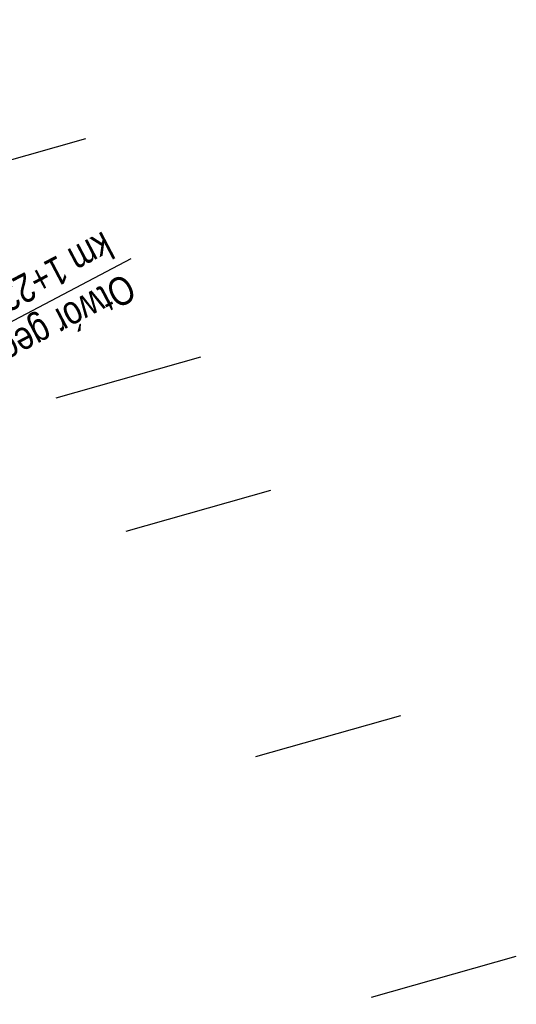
# Model space of a CAD drawing. Header units: metres. Extents: x 7529682 to 7533751, y 5721195 to 5727842.
# Tile 180 of 210: x 7530316 to 7530338, y 5726686 to 5726730. Entities that reach past the tile are written whole.
import ezdxf

# ---------------------------------------------------------------- set-up
doc = ezdxf.new("R2010")
doc.units = ezdxf.units.M
doc.layers.add('D-hatch-ciag-pieszo-rowerowy', color=7, linetype='Continuous', lineweight=13, true_color=0xff9f80)
doc.layers.add('D-podzialy-dzialek-Kobior', color=7, linetype='Continuous', lineweight=30, true_color=0xff0040)
doc.layers.add('D-otw-geotechniczne-opis', color=7, linetype='Continuous', lineweight=30)
doc.styles.add('2mm08', font='arial.ttf', dxfattribs={"width": 0.8})

msp = doc.modelspace()

# ---------------------------------------------------------------- hatches: boundary and pattern name
at = {"layer": 'D-hatch-ciag-pieszo-rowerowy'}
h = msp.add_hatch(dxfattribs=at)
h.set_pattern_fill('ANSI37', color=256, scale=0.15, style=0)
h.set_pattern_definition([(45, (0, 0), (-0.33675960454, 0.33675960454), []), (135, (0, 0), (-0.33675960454, -0.33675960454), [])])
h.paths.add_polyline_path([(7530290.543, 5726718.376, -0.059816), (7530286.289, 5726729.511), (7530285.062, 5726729.254, 0.060756), (7530289.362, 5726717.937), (7530322.484, 5726654.998), (7530323.29, 5726653.468), (7530324.387, 5726654.066), (7530323.59, 5726655.581)])
h.paths.add_polyline_path([(7530289.362, 5726717.937, -0.060756), (7530285.062, 5726729.254), (7530283.836, 5726728.997, 0.061696), (7530288.18, 5726717.498), (7530321.378, 5726654.416), (7530322.193, 5726652.869), (7530323.29, 5726653.468), (7530322.484, 5726654.998)])

# ---------------------------------------------------------------- linework, layer by layer
at = {"layer": 'D-otw-geotechniczne-opis', "linetype": 'ByBlock', "lineweight": 30}
msp.add_lwpolyline([(7530321.121, 5726719.007), (7530304.565, 5726710.294), (7530301.734, 5726705.494), (7530296.028, 5726702.491)], dxfattribs=at)
at = {"layer": 'D-podzialy-dzialek-Kobior'}
for points in [[(7530312.777, 5726722.493), (7530319.136, 5726724.293)], [(7530317.833, 5726712.895), (7530324.192, 5726714.695)], [(7530320.913, 5726707.044), (7530327.272, 5726708.844)], [(7530326.614, 5726697.144), (7530332.973, 5726698.944)], [(7530331.692, 5726686.569), (7530338.051, 5726688.369)]]:
    msp.add_lwpolyline(points, dxfattribs=at)

# ---------------------------------------------------------------- texts
at = {"layer": 'D-otw-geotechniczne-opis', "linetype": 'Continuous', "insert": (7530320.678, 5726718.774), "char_height": 1.25, "attachment_point": 4, "rotation": 207.7562, "style": '2mm08'}
msp.add_mtext('Otwór geologiczny nr OG-3.6\\Pkm 1+239.47', dxfattribs=at)

doc.saveas('drawing.dxf')
